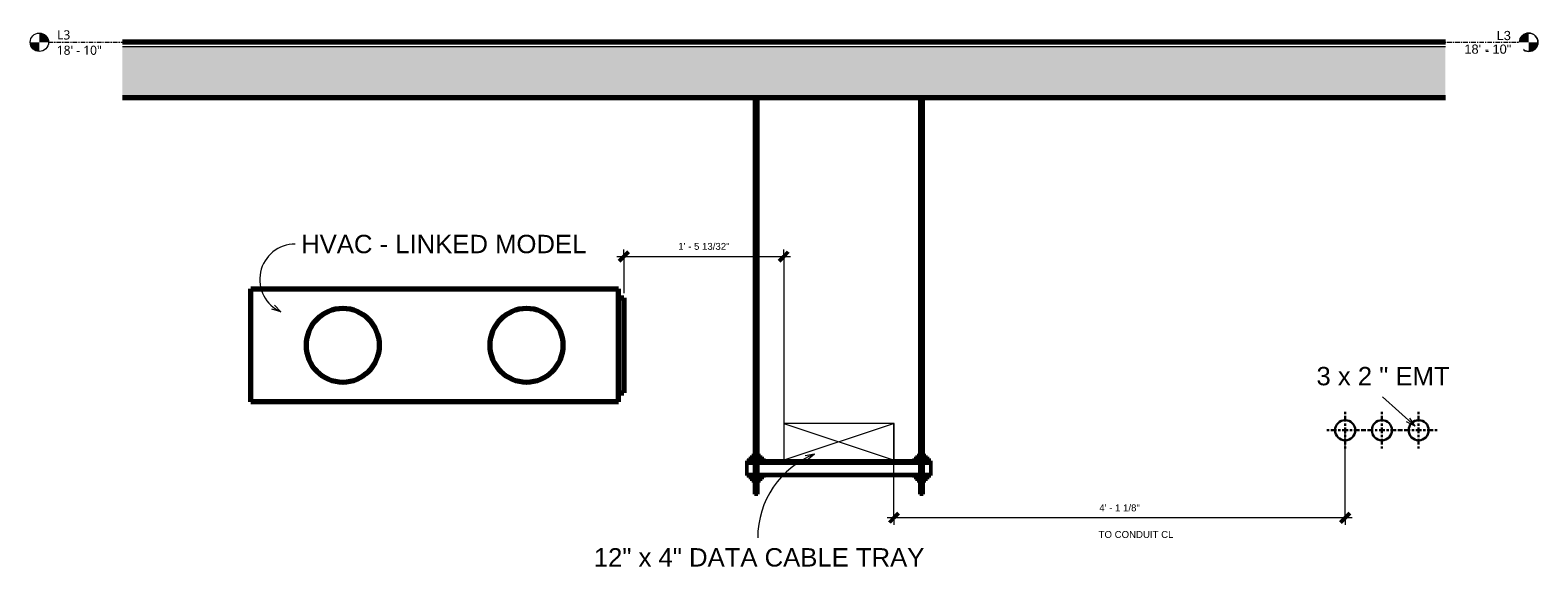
# Model space of a CAD drawing. Header units: inches. Extents: x 549 to 1134, y -76 to 227.
# Tile 1 of 11: x 549 to 713, y 169 to 227. Entities that reach past the tile are written whole.
import ezdxf

# ---------------------------------------------------------------- set-up
doc = ezdxf.new("R2010")
doc.units = ezdxf.units.IN
doc.header["$MEASUREMENT"] = 0
for name, pattern in [('Center', [1.25, 0.25, -0.1875, 0.625, -0.1875]), ('Grid Line', [0.875, 0.5, -0.125, 0.125, -0.125]), ('Grid Line 1_2_', [0.875, 0.5, -0.125, 0.125, -0.125]), ('Hidden 1_16_', [0.09375, 0.0625, -0.03125])]:
    doc.linetypes.add(name, pattern=pattern)
for name, color, linetype, lineweight in [('A-ANNO-DIMS', 211, 'Continuous', 9), ('A-ANNO-DIMS-8', 211, 'Continuous', 9), ('A-FLOR', 192, 'Continuous', 18), ('A-FLOR-LEVL', 51, 'Continuous', 9), ('A-FLOR-MCUT', 51, 'Continuous', 18), ('A-FLOR-PATT', 8, 'Continuous', 70), ('A-GENM', 13, 'Continuous', 9), ('E-CABL-TRAY-ANNO', 211, 'Continuous', 18), ('E-POWR-CNTR', 130, 'Center', 18), ('E-POWR-RISE', 130, 'Continuous', 18), ('G-ANNO-TEXT', 231, 'Continuous', 9), ('M-EQPM', 50, 'Continuous', 70), ('S-BEAM', 12, 'Continuous', 9), ('S-COLS', 52, 'Continuous', 9), ('S-FSTN', 2, 'Continuous', 9)]:
    doc.layers.add(name, color=color, linetype=linetype, lineweight=lineweight)
doc.styles.add('Arial', font='arial.ttf', dxfattribs={"height": 1})
doc.styles.add('Arial_1', font='arial.ttf', dxfattribs={"height": 2})
doc.styles.add('Arial_2', font='arial.ttf', dxfattribs={"height": 0.75})
doc.styles.add('Trebuchet MS', font='trebuc.ttf', dxfattribs={"height": 1})
doc.dimstyles.new('Linear_-_3_32__Arial', dxfattribs={"dimscale": 12, "dimtxt": 0.765195, "dimasz": 0.083333, "dimexe": 0.0625, "dimexo": 0.041667, "dimgap": 0.041667, "dimtad": 1, "dimdec": 5, "dimrnd": 0.03125, "dimzin": 1, "dimdsep": 46, "dimlunit": 4, "dimtxsty": 'Arial_2', "dimblk1": 'OBLIQUE', "dimblk2": 'OBLIQUE', "dimsah": 1, "dimcen": 0.09, "dimdle": 0.0625, "dimazin": 0, "dimtfac": 1, "dimtdec": 4, "dimtix": 1, "dimtmove": 0, "dimatfit": 3, "dimfxl": 1, "dimtvp": 1, "dimtfill": 1, "dimfrac": 2, "dimtolj": 1, "dimtzin": 0, "dimarcsym": 2})

# ---------------------------------------------------------------- blocks, each defined once
blk = doc.blocks.new('Level - Level Head - Circle-50818-Retail 109 _ HVAC _ Raceway Coordination Section')
at = {"layer": 'A-FLOR-LEVL'}
h = blk.add_hatch(color=256, dxfattribs=at)
edge = h.paths.add_edge_path()
edge.add_line((550.36, 226), (551.36, 226))
edge.add_arc((550.36, 226), 1, 0, 90)
edge.add_line((550.36, 227), (550.36, 226))
h = blk.add_hatch(color=256, dxfattribs=at)
edge = h.paths.add_edge_path()
edge.add_line((550.36, 225), (550.36, 226))
edge.add_line((550.36, 226), (549.36, 226))
edge.add_arc((550.36, 226), 1, 180, 270)
at = {"layer": 'A-FLOR-LEVL', "color": 90}
blk.add_circle((550.36, 226), 1, dxfattribs=at)
blk = doc.blocks.new('ST-VDC-01_ARCH_REF_v001_rvt_rvt-1-Retail 109 _ HVAC _ Raceway Coordination Section')
at = {"layer": 'A-FLOR-PATT', "lineweight": 9}
h = blk.add_hatch(dxfattribs=at)
h.set_pattern_fill('FP_1', color=256, style=0, pattern_type=2)
h.set_pattern_definition([(50, (639.15, 182.5), (2.29529, -0.20023), [0.24, -2.64]), (355, (639.15, 182.5), (-0.44402, 2.40686), [0.192, -2.112]), (100.451, (639.342, 182.483), (1.851477, 2.20645), [0.20397, -2.244]), (46.184, (639.15, 183.14), (3.41498, -0.52988), [0.36, -3.96]), (96.636, (639.435, 183.096), (2.99077, 3.1175), [0.30595, -3.365]), (351.184, (639.15, 183.14), (2.99112, 3.1174), [0.288, -3.168]), (21, (639.47, 182.98), (1.910434, -1.287904), [0.24, -2.64]), (326, (639.47, 182.98), (0.77852, 2.32035), [0.192, -2.112]), (71.451, (639.63, 182.873), (2.68905, 1.03219), [0.20397, -2.244]), (37.5, (639.15, 182.5), (0.0389115, 1.06526), [0.1056, -1.981, 0.1056, -2.038, -2.12]), (37.5, (639.15, 182.5), (0.0389115, 1.06526), [-4.23, 0.1056, -2.014]), (7.5, (639.15, 182.5), (0.84188, 1.261681), [0.1056, -1.117, 0.1056, -1.933, -0.808]), (7.5, (639.15, 182.5), (0.84188, 1.261681), [-3.261, 0.1056, -0.7024]), (327.5, (638.437, 182.5), (1.70782, -0.071913), [0.1056, -0.6944, 0.1056, -2.39, -3.312]), (327.5, (638.437, 182.5), (1.70782, -0.071913), [-3.296, 0.1056, -3.206]), (317.5, (638.117, 182.5), (1.865863, 0.320695), [0.1056, -0.9344, 0.1056, -1.552, -2.352]), (317.5, (638.117, 182.5), (1.865863, 0.320695), [-2.698, 0.1056, -2.246])])
h.paths.add_polyline_path([(703.42, 220), (703.42, 225.5), (559.41, 225.5), (559.41, 220), (667.42, 220)])
at = {"layer": 'A-FLOR', "color": 253, "lineweight": 70}
for p, q in [((703.42, 226), (559.41, 226)), ((559.41, 220), (703.42, 220))]:
    blk.add_line(p, q, dxfattribs=at)
at = {"layer": 'A-FLOR-MCUT', "color": 9}
blk.add_line((703.42, 225.5), (559.41, 225.5), dxfattribs=at)
at = {"layer": 'A-FLOR-LEVL', "color": 20, "lineweight": 5}
blk.add_blockref('Level - Level Head - Circle-50818-Retail 109 _ HVAC _ Raceway Coordination Section', (0, 0), dxfattribs=at)
at = {"layer": 'A-FLOR-LEVL', "color": 20, "lineweight": 5, "extrusion": (0, 0, -1)}
blk.add_blockref('Level - Level Head - Circle-50818-Retail 109 _ HVAC _ Raceway Coordination Section', (-1262.84, 0), dxfattribs=at)
at = {"layer": 'A-FLOR-LEVL', "char_height": 1, "width": 1.7422, "attachment_point": 1, "style": 'Trebuchet MS', "bg_fill": 3, "box_fill_scale": 1.25, "bg_fill_color": 256, "bg_fill_true_color": 13158600, "bg_fill_transparency": 0}
for insert in [(552.3, 227.3), (709.09, 227.3)]:
    blk.add_mtext('L3', dxfattribs=dict(at, insert=insert))
at = {"layer": 'A-FLOR-LEVL', "char_height": 1, "width": 6.0095, "attachment_point": 1, "style": 'Trebuchet MS', "bg_fill": 3, "box_fill_scale": 1.25, "bg_fill_color": 256, "bg_fill_true_color": 13158600, "bg_fill_transparency": 0}
for insert in [(552.26, 225.63), (705.62, 225.63)]:
    blk.add_mtext('18\' - 10"', dxfattribs=dict(at, insert=insert))
at = {"layer": 'A-FLOR-LEVL', "linetype": 'Grid Line'}
blk.add_line((551.36, 226), (711.48, 226), dxfattribs=at)
blk = doc.blocks.new('HeatRecoveryUnit - Heat Recovery Unit _HRU_-1365172-Retail 109 _ HVAC _ Raceway Coordination Section')
at = {"layer": 'M-EQPM', "color": 7}
for p, q in [((573.39, 199.14), (613.39, 199.14)), ((573.39, 186.86), (573.39, 199.14)), ((613.39, 186.86), (613.39, 199.14)), ((613.39, 198.16), (613.98, 198.16)), ((613.98, 198.16), (613.98, 187.84)), ((613.39, 187.84), (613.98, 187.84)), ((613.39, 186.86), (573.39, 186.86))]:
    blk.add_line(p, q, dxfattribs=at)
for centre, start, end in [((583.39, 193), 360, 180), ((603.39, 193), 0, 180), ((583.39, 193), 180, 360), ((603.39, 193), 180, 360)]:
    blk.add_arc(centre, 4, start, end, dxfattribs=at)
blk = doc.blocks.new('Level - Level Head - Circle-V41-Retail 109 _ HVAC _ Raceway Coordination Section')
at = {"layer": 'A-FLOR-LEVL'}
h = blk.add_hatch(color=256, dxfattribs=at)
edge = h.paths.add_edge_path()
edge.add_line((712.48, 226), (711.48, 226))
edge.add_arc((712.48, 226), 1, 90, 180, ccw=False)
edge.add_line((712.48, 227), (712.48, 226))
h = blk.add_hatch(color=256, dxfattribs=at)
edge = h.paths.add_edge_path()
edge.add_line((712.48, 225), (712.48, 226))
edge.add_line((712.48, 226), (713.48, 226))
edge.add_arc((712.48, 226), 1, -90, 0, ccw=False)
at = {"layer": 'A-FLOR-LEVL', "color": 90}
blk.add_circle((712.48, 226), 1, dxfattribs=at)
blk = doc.blocks.new('ST-VDC-01_HVAC_REF_v001_rvt_rvt-1-Retail 109 _ HVAC _ Raceway Coordination Section')
at = {"layer": 'A-FLOR-LEVL', "color": 20, "lineweight": 5}
blk.add_blockref('Level - Level Head - Circle-V41-Retail 109 _ HVAC _ Raceway Coordination Section', (0, 0), dxfattribs=at)
at = {"layer": 'M-EQPM', "color": 250, "linetype": 'Hidden 1_16_', "lineweight": 9}
blk.add_blockref('HeatRecoveryUnit - Heat Recovery Unit _HRU_-1365172-Retail 109 _ HVAC _ Raceway Coordination Section', (0, 0), dxfattribs=at)
at = {"layer": 'A-FLOR-LEVL', "insert": (708.99, 227.23), "char_height": 1, "width": 1.8685, "attachment_point": 1, "style": 'Arial', "bg_fill": 3, "box_fill_scale": 1.25, "bg_fill_color": 256, "bg_fill_true_color": 13158600, "bg_fill_transparency": 0}
blk.add_mtext('L3', dxfattribs=at)
at = {"layer": 'A-FLOR-LEVL', "insert": (705.48, 225.75), "char_height": 1, "width": 6.1862, "attachment_point": 1, "style": 'Arial', "bg_fill": 3, "box_fill_scale": 1.25, "bg_fill_color": 256, "bg_fill_true_color": 13158600, "bg_fill_transparency": 0}
blk.add_mtext('18\' - 10"', dxfattribs=at)
at = {"layer": 'A-FLOR-LEVL', "linetype": 'Grid Line 1_2_'}
blk.add_line((551.36, 226), (711.48, 226), dxfattribs=at)
blk = doc.blocks.new('Vertical Rod - Rod-1204655-Retail 109 _ HVAC _ Raceway Coordination Section')
at = {"layer": 'S-COLS', "color": 53, "lineweight": 50}
for p, q in [((646.21, 219.94), (646.21, 180.99)), ((646.58, 180.99), (646.58, 219.94)), ((646.21, 180.17), (646.21, 178.92)), ((646.58, 178.92), (646.58, 180.17)), ((646.21, 178.26), (646.21, 176.81)), ((646.58, 176.81), (646.58, 178.26)), ((646.21, 176.81), (646.58, 176.81))]:
    blk.add_line(p, q, dxfattribs=at)
blk = doc.blocks.new('Vertical Rod - Rod-V1-Retail 109 _ HVAC _ Raceway Coordination Section')
at = {"layer": 'S-COLS', "color": 53, "lineweight": 50}
for p, q in [((628.21, 219.94), (628.21, 180.99)), ((628.58, 180.99), (628.58, 219.94)), ((628.21, 180.17), (628.21, 178.92)), ((628.58, 178.92), (628.58, 180.17)), ((628.21, 178.26), (628.21, 176.81)), ((628.58, 176.81), (628.58, 178.26)), ((628.21, 176.81), (628.58, 176.81))]:
    blk.add_line(p, q, dxfattribs=at)
blk = doc.blocks.new('P1060 Series Square Washer - P1064 - Rod Dia 1_2_-1004752-Retail 109 _ HVAC _ Raceway Coordination Section')
at = {"layer": 'S-FSTN', "color": 53, "lineweight": 50}
for p, q in [((629.21, 180.66), (627.58, 180.66)), ((627.58, 180.66), (627.58, 180.44)), ((629.21, 180.44), (629.21, 180.66)), ((627.58, 180.44), (629.21, 180.44))]:
    blk.add_line(p, q, dxfattribs=at)
blk = doc.blocks.new('Hex_Nut - P1064 - Rod Dia 1_2_-1009258-Retail 109 _ HVAC _ Raceway Coordination Section')
at = {"layer": 'S-FSTN', "color": 53, "lineweight": 50}
for p, q in [((627.92, 180.99), (628.39, 180.99)), ((627.92, 180.66), (627.92, 180.99)), ((628.39, 180.99), (628.86, 180.99)), ((628.39, 180.99), (628.39, 180.66)), ((628.86, 180.66), (628.86, 180.99))]:
    blk.add_line(p, q, dxfattribs=at)
blk = doc.blocks.new('Hex_Nut - P1064 - Rod Dia 1_2_-V2-Retail 109 _ HVAC _ Raceway Coordination Section')
at = {"layer": 'S-FSTN', "color": 53, "lineweight": 50}
for p, q in [((627.92, 178.26), (627.92, 178.59)), ((628.39, 178.26), (627.92, 178.26)), ((628.39, 178.59), (628.39, 178.26)), ((628.86, 178.26), (628.39, 178.26)), ((628.86, 178.26), (628.86, 178.59))]:
    blk.add_line(p, q, dxfattribs=at)
blk = doc.blocks.new('GTP - Generic Pt-1005169-Retail 109 _ HVAC _ Raceway Coordination Section')
at = {"layer": 'A-GENM', "color": 53, "lineweight": 50}
for p, q in [((645.89, 219.94), (645.89, 220)), ((646.89, 219.94), (645.89, 219.94)), ((646.89, 219.94), (646.89, 220))]:
    blk.add_line(p, q, dxfattribs=at)
blk = doc.blocks.new('Channel - Beam Loading T-Series - P1000T-1204555-Retail 109 _ HVAC _ Raceway Coordination Section')
at = {"layer": 'S-BEAM', "color": 53, "lineweight": 50}
for p, q in [((627.39, 180.44), (627.39, 180.3)), ((647.39, 180.44), (627.39, 180.44)), ((627.39, 180.3), (647.39, 180.3)), ((627.39, 180.26), (627.39, 180.3)), ((627.39, 180.22), (627.39, 180.26)), ((627.39, 180.17), (647.39, 180.17)), ((627.39, 178.95), (627.39, 180.17)), ((627.39, 180.17), (627.39, 180.17)), ((627.39, 178.92), (627.39, 178.95)), ((627.39, 178.92), (627.39, 178.81)), ((647.39, 178.92), (627.39, 178.92)), ((627.98, 180.17), (628.21, 180.17)), ((628.58, 180.17), (628.69, 180.17)), ((631.05, 180.17), (631.52, 180.17)), ((631.8, 180.17), (632.67, 180.17)), ((635.87, 180.17), (637.71, 180.17)), ((639.63, 180.17), (640.17, 180.17)), ((643.38, 180.17), (643.91, 180.17)), ((644.49, 180.17), (645.21, 180.17)), ((646.09, 180.17), (646.21, 180.17)), ((646.58, 180.17), (646.81, 180.17)), ((647.39, 180.3), (647.39, 180.44)), ((647.39, 180.3), (647.39, 180.26)), ((647.39, 180.26), (647.39, 180.22)), ((647.39, 180.17), (647.39, 180.17)), ((647.39, 180.17), (647.39, 178.95)), ((647.39, 178.95), (647.39, 178.92)), ((647.39, 178.81), (647.39, 178.92)), ((627.39, 178.81), (647.39, 178.81))]:
    blk.add_line(p, q, dxfattribs=at)
at = {"layer": 'S-BEAM', "color": 53, "lineweight": 50, "flags": 128}
for points in [[(627.39, 180.17), (627.39, 180.17), (627.39, 180.18), (627.39, 180.18), (627.39, 180.2), (627.39, 180.21), (627.39, 180.22)], [(647.39, 180.22), (647.39, 180.21), (647.39, 180.2), (647.39, 180.18), (647.39, 180.18), (647.39, 180.17), (647.39, 180.17)]]:
    blk.add_lwpolyline(points, dxfattribs=at)
blk = doc.blocks.new('DIMBLOCK1-Retail 109 _ HVAC _ Raceway Coordination Section')
at = {"layer": 'A-ANNO-DIMS-8'}
for p, q in [((613.23, 202.67), (632.14, 202.67)), ((613.98, 202.67), (613.98, 203.42)), ((613.98, 202.67), (613.98, 198.66)), ((631.39, 202.67), (631.39, 203.42)), ((631.39, 202.67), (631.39, 180.64))]:
    blk.add_line(p, q, dxfattribs=at)
at = {"layer": 'A-ANNO-DIMS-8', "lineweight": 50}
for p, q in [((613.98, 202.67), (613.48, 202.17)), ((613.98, 202.67), (614.48, 203.17)), ((631.39, 202.67), (630.89, 202.17)), ((631.39, 202.67), (631.89, 203.17))]:
    blk.add_line(p, q, dxfattribs=at)
at = {"layer": 'A-ANNO-DIMS-8', "color": 0, "insert": (619.91, 204.15), "char_height": 0.75, "width": 6.6819, "attachment_point": 1, "line_spacing_factor": 0.941778, "style": 'Arial_2', "bg_fill": 3, "box_fill_scale": 1.25, "bg_fill_color": 256, "bg_fill_true_color": 13158600, "bg_fill_transparency": 0}
blk.add_mtext('1\' - 5 13/32"', dxfattribs=at)
blk = doc.blocks.new('_Oblique')
at = {"color": 0, "linetype": 'ByBlock', "lineweight": -2}
blk.add_line((-0.5, -0.5), (0.5, 0.5), dxfattribs=at)
blk = doc.blocks.new('DIMBLOCK2-Retail 109 _ HVAC _ Raceway Coordination Section')
at = {"layer": 'A-ANNO-DIMS-8'}
for p, q in [((643.39, 174.21), (643.39, 184.5)), ((692.5, 174.21), (692.5, 184.07)), ((693.25, 174.21), (642.64, 174.21)), ((643.39, 174.21), (643.39, 173.46)), ((692.5, 174.21), (692.5, 173.46))]:
    blk.add_line(p, q, dxfattribs=at)
at = {"layer": 'A-ANNO-DIMS-8', "lineweight": 50}
for p, q in [((643.39, 174.21), (642.89, 173.71)), ((643.39, 174.21), (643.89, 174.71)), ((692.5, 174.21), (692, 173.71)), ((692.5, 174.21), (693, 174.71))]:
    blk.add_line(p, q, dxfattribs=at)
at = {"layer": 'A-ANNO-DIMS-8', "color": 0, "insert": (665.74, 175.68), "char_height": 0.75, "width": 5.2975, "attachment_point": 1, "line_spacing_factor": 0.941778, "style": 'Arial_2', "bg_fill": 3, "box_fill_scale": 1.25, "bg_fill_color": 256, "bg_fill_true_color": 13158600, "bg_fill_transparency": 0}
blk.add_mtext('4\' - 1 1/8"', dxfattribs=at)

msp = doc.modelspace()

# ---------------------------------------------------------------- linework, layer by layer
at = {"layer": 'E-CABL-TRAY-ANNO'}
for p, q in [((643.394014, 184.5), (631.394014, 184.5)), ((631.394014, 184.5), (631.394014, 180.5)), ((643.394014, 184.5), (631.394014, 180.5)), ((631.394014, 184.5), (643.394014, 180.5)), ((643.394014, 180.5), (643.394014, 184.5)), ((631.394014, 180.5), (643.394014, 180.5))]:
    msp.add_line(p, q, dxfattribs=at)
at = {"layer": 'E-POWR-CNTR', "color": 250, "lineweight": 30}
for p, q in [((692.503906, 181.75), (692.503906, 185.75)), ((696.503898, 181.75), (696.503898, 185.75)), ((700.503906, 181.75), (700.503906, 185.75)), ((690.503906, 183.75), (694.503906, 183.75)), ((694.503898, 183.75), (698.503898, 183.75)), ((698.503906, 183.75), (702.503906, 183.75))]:
    msp.add_line(p, q, dxfattribs=at)
at = {"layer": 'E-POWR-RISE', "color": 250, "lineweight": 30}
for centre, start, end in [((692.503906, 183.75), 0, 180), ((696.503898, 183.75), 0, 180), ((700.503906, 183.75), 0, 180), ((692.503906, 183.75), 180, 0), ((696.503898, 183.75), 180, 0), ((700.503906, 183.75), 180, 0)]:
    msp.add_arc(centre, 1.0985, start, end, dxfattribs=at)
at = {"layer": 'G-ANNO-TEXT', "color": 90}
for p, q in [((700.119761, 184.195683), (699.197209, 184.665465)), ((700.119761, 184.195683), (699.555699, 185.063802)), ((634.73789, 181.145753), (633.71718, 180.972696)), ((634.73789, 181.145753), (633.940458, 180.485526))]:
    msp.add_line(p, q, dxfattribs=at)
msp.add_arc((638.363897, 172.034099), 9.806638, 111.7002153, 180, dxfattribs=at)

# ---------------------------------------------------------------- block references
at = {"lineweight": 9}
msp.add_blockref('ST-VDC-01_ARCH_REF_v001_rvt_rvt-1-Retail 109 _ HVAC _ Raceway Coordination Section', (0, 0), dxfattribs=at)
at = {"layer": 'S-BEAM', "color": 53, "lineweight": 50}
msp.add_blockref('Channel - Beam Loading T-Series - P1000T-1204555-Retail 109 _ HVAC _ Raceway Coordination Section', (0, 0), dxfattribs=at)
at = {"layer": 'S-FSTN', "color": 53, "lineweight": 50}
for name, p in [('P1060 Series Square Washer - P1064 - Rod Dia 1_2_-1004752-Retail 109 _ HVAC _ Raceway Coordination Section', (0, 0)), ('Hex_Nut - P1064 - Rod Dia 1_2_-1009258-Retail 109 _ HVAC _ Raceway Coordination Section', (0, 0)), ('P1060 Series Square Washer - P1064 - Rod Dia 1_2_-1004752-Retail 109 _ HVAC _ Raceway Coordination Section', (18, 0)), ('Hex_Nut - P1064 - Rod Dia 1_2_-1009258-Retail 109 _ HVAC _ Raceway Coordination Section', (18, 0)), ('P1060 Series Square Washer - P1064 - Rod Dia 1_2_-1004752-Retail 109 _ HVAC _ Raceway Coordination Section', (0, -1.842726)), ('Hex_Nut - P1064 - Rod Dia 1_2_-V2-Retail 109 _ HVAC _ Raceway Coordination Section', (0, 0)), ('P1060 Series Square Washer - P1064 - Rod Dia 1_2_-1004752-Retail 109 _ HVAC _ Raceway Coordination Section', (18, -1.842726)), ('Hex_Nut - P1064 - Rod Dia 1_2_-V2-Retail 109 _ HVAC _ Raceway Coordination Section', (18, 0))]:
    msp.add_blockref(name, p, dxfattribs=at)

# ---------------------------------------------------------------- texts
at = {"layer": 'G-ANNO-TEXT', "color": 7, "attachment_point": 1, "bg_fill": 3, "box_fill_scale": 1.25, "bg_fill_color": 256, "bg_fill_true_color": 13158600, "bg_fill_transparency": 0}
for s, insert, char_height, width, style in [('TO CONDUIT CL', (665.66551, 172.779433), 0.75, 9.999, 'Arial_2'), ('12" x 4" DATA CABLE TRAY', (610.713164, 170.914933), 2, 43.228, 'Arial_1')]:
    msp.add_mtext(s, dxfattribs=dict(at, insert=insert, char_height=char_height, width=width, style=style))

# ---------------------------------------------------------------- next in the draw order: block references
at = {"lineweight": 9}
msp.add_blockref('ST-VDC-01_HVAC_REF_v001_rvt_rvt-1-Retail 109 _ HVAC _ Raceway Coordination Section', (0, 0), dxfattribs=at)

# ---------------------------------------------------------------- next in the draw order: linework, layer by layer
at = {"layer": 'G-ANNO-TEXT', "color": 90}
for p, q in [((576.656425, 196.629395), (575.940585, 197.377305)), ((576.656425, 196.629395), (575.662534, 196.919184)), ((700.119761, 184.195683), (696.579129, 187.382133))]:
    msp.add_line(p, q, dxfattribs=at)
msp.add_arc((578.217317, 200.164819), 3.864661, 90, 246.17850217, dxfattribs=at)

# ---------------------------------------------------------------- next in the draw order: block references
at = {"layer": 'A-GENM', "color": 53, "lineweight": 50}
for p in [(-18, 0), (0, 0)]:
    msp.add_blockref('GTP - Generic Pt-1005169-Retail 109 _ HVAC _ Raceway Coordination Section', p, dxfattribs=at)
at = {"layer": 'S-COLS', "color": 53, "lineweight": 50}
for name in ['Vertical Rod - Rod-V1-Retail 109 _ HVAC _ Raceway Coordination Section', 'Vertical Rod - Rod-1204655-Retail 109 _ HVAC _ Raceway Coordination Section']:
    msp.add_blockref(name, (0, 0), dxfattribs=at)

# ---------------------------------------------------------------- next in the draw order: texts
at = {"layer": 'G-ANNO-TEXT', "color": 7, "char_height": 2, "attachment_point": 1, "style": 'Arial_1', "bg_fill": 3, "box_fill_scale": 1.25, "bg_fill_color": 256, "bg_fill_true_color": 13158600, "bg_fill_transparency": 0}
for s, insert, width in [('HVAC - LINKED MODEL', (578.857317, 205.02948), 37.34475), ('3 x 2 " EMT', (689.380704, 190.648478), 17.4225)]:
    msp.add_mtext(s, dxfattribs=dict(at, insert=insert, width=width))

# ---------------------------------------------------------------- next in the draw order: dimensions: what is measured, and where the dimension line sits
at = {"layer": 'A-ANNO-DIMS'}
dim = msp.add_linear_dim(base=(631.394014, 202.673393), p1=(613.984565, 198.15748), p2=(631.394014, 181.143759), dimstyle='Linear_-_3_32__Arial', override={"dimpost": '<>', "dimfxl": 24.342465}, dxfattribs=at)
dim.commit()
dim.dimension.update_dxf_attribs({"geometry": 'DIMBLOCK1-Retail 109 _ HVAC _ Raceway Coordination Section', "text_midpoint": (622.689289, 203.561439)})
dim = msp.add_linear_dim(base=(643.394014, 174.206901), p1=(692.503906, 184.573455), p2=(643.394014, 184.995863), angle=0, dimstyle='Linear_-_3_32__Arial', override={"dimpost": '<>', "dimfxl": 49.111709}, dxfattribs=at)
dim.commit()
dim.dimension.update_dxf_attribs({"geometry": 'DIMBLOCK2-Retail 109 _ HVAC _ Raceway Coordination Section', "text_midpoint": (667.94896, 175.094691)})

doc.saveas('drawing.dxf')
